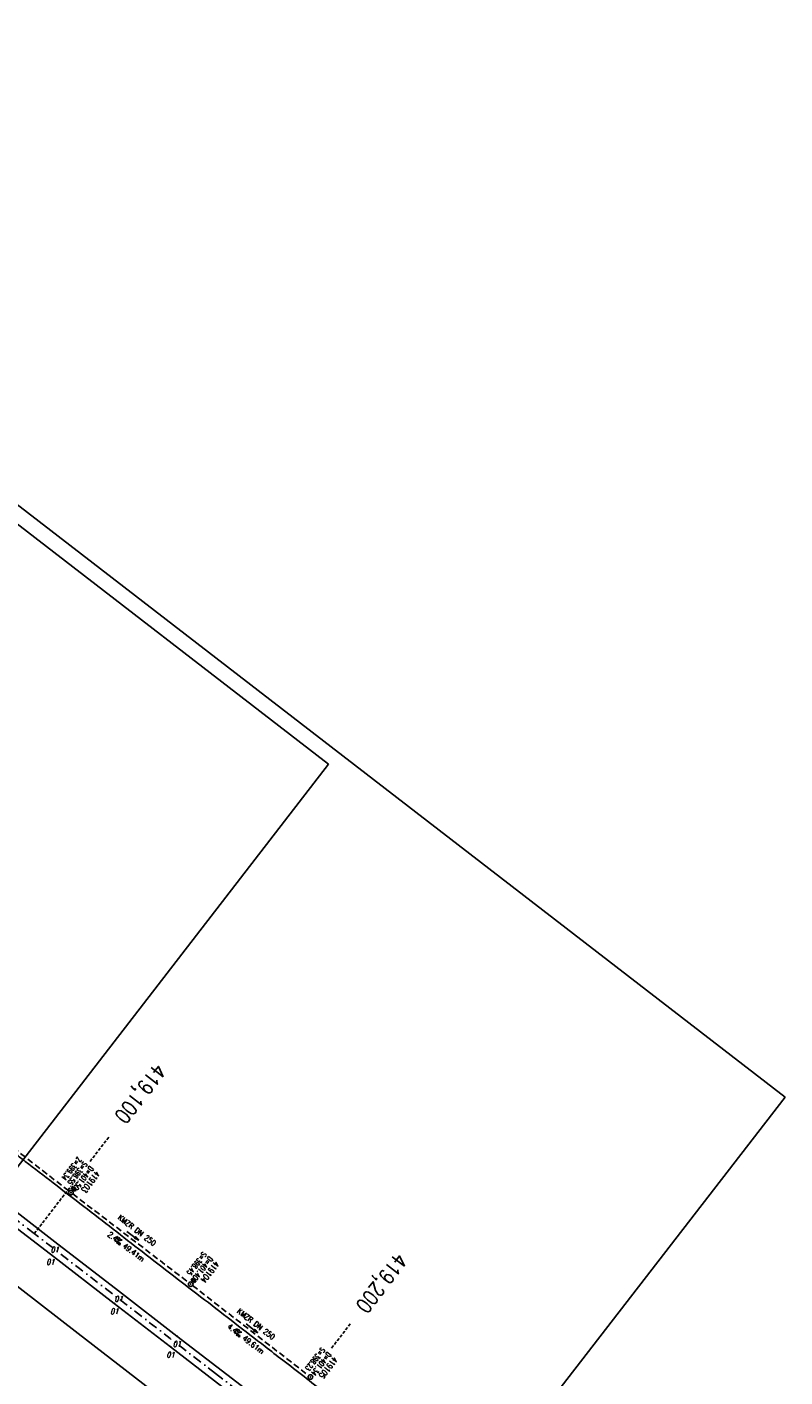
# Model space of a CAD drawing. Extents: x 448814 to 449970, y 436659 to 437685.
# Tile 17 of 18: x 449721 to 449970, y 436900 to 437342. Entities that reach past the tile are written whole.
import ezdxf
from ezdxf.enums import TextEntityAlignment as Align

# ---------------------------------------------------------------- set-up
doc = ezdxf.new("R2010")
doc.units = 0
doc.header["$LTSCALE"] = 2
doc.header["$MEASUREMENT"] = 0
for name, pattern in [('AUSGEZOGEN', [0]), ('GESTRICH-X2', [1.5, 1, -0.5]), ('GESTRICHELT', [0.75, 0.5, -0.25]), ('STRICHPT-X3', [3, 1.5, -0.75, 0, -0.75])]:
    doc.linetypes.add(name, pattern=pattern)
doc.layers.get('0').update_dxf_attribs({"linetype": 'AUSGEZOGEN'})
for name, color, linetype in [('ACHSE', 250, 'STRICHPT-X3'), ('FBR', 8, 'CONTINUOUS'), ('HEKTOM', 250, 'GESTRICHELT'), ('KANAL', 7, 'GESTRICH-X2'), ('PFEIL', 7, 'CONTINUOUS'), ('PKT', 7, 'CONTINUOUS'), ('PKT-CODE', 2, 'CONTINUOUS'), ('Planeinteilung', 6, 'CONTINUOUS'), ('RAHMEN', 250, 'AUSGEZOGEN'), ('SCHACHTNR', 6, 'CONTINUOUS'), ('SCHSYMBOL', 7, 'AUSGEZOGEN'), ('TEXTO', 4, 'CONTINUOUS'), ('TEXTU', 4, 'CONTINUOUS')]:
    doc.layers.add(name, color=color, linetype=linetype)
doc.styles.add('ROMANS', font='romans.shx', dxfattribs={"width": 0.8})

# ---------------------------------------------------------------- blocks, each defined once
blk = doc.blocks.new('GST')
at = {"color": 0}
blk.add_circle((0, 0), 0.75, dxfattribs=at)
blk.add_point((0, 0), dxfattribs=at)
blk = doc.blocks.new('13')
blk.add_lwpolyline([(0.76, 1.22), (-0.75, 1.22), (-0.75, 1.8), (0.76, 1.8)], close=True)
at = {"rotation": 180}
blk.add_blockref('GST', (0, 0), dxfattribs=at)
blk = doc.blocks.new('1135420')
for p, q in [((1135, 420), (0, 420)), ((1135, 297), (1135, 420))]:
    blk.add_line(p, q)
at = {"layer": 'RAHMEN'}
for p, q in [((950, 415), (25, 415)), ((950, 5), (950, 415))]:
    blk.add_line(p, q, dxfattribs=at)
blk = doc.blocks.new('10')
blk.add_blockref('GST', (0, 0))
blk = doc.blocks.new('PROM')
blk.add_line((1.57, 1.82), (0.02, 0.02))
for centre, radius in [((0.32, 1.51), 0.317), ((0.94, 0.29), 0.283), ((1.64, 0.29), 0.283)]:
    blk.add_circle(centre, radius)
blk.add_arc((0.99, 2.68), 1.03, 239.1414, 303.3549)
blk = doc.blocks.new('PFEIL2')
at = {"color": 0}
for p, q in [((0.88, 0), (-2.4, -0.01)), ((0.88, -0.27), (0.88, 0.28)), ((0.88, 0.28), (2.43, 0.01)), ((0.91, 0.27), (0.88, 0.26)), ((0.97, 0.26), (0.88, 0.25)), ((1.02, 0.25), (0.88, 0.23)), ((1.07, 0.24), (0.88, 0.21)), ((1.13, 0.23), (0.88, 0.19)), ((1.18, 0.22), (0.88, 0.17)), ((1.24, 0.21), (0.88, 0.15)), ((1.29, 0.21), (0.88, 0.14)), ((1.34, 0.2), (0.88, 0.12)), ((1.4, 0.19), (0.88, 0.1)), ((1.45, 0.18), (0.88, 0.08)), ((1.51, 0.17), (0.88, 0.06)), ((1.56, 0.16), (0.88, 0.04)), ((1.61, 0.15), (0.88, 0.02)), ((1.67, 0.14), (0.88, 0.01)), ((1.72, 0.13), (0.88, -0.01)), ((1.78, 0.12), (0.88, -0.03)), ((1.83, 0.11), (0.88, -0.05)), ((1.88, 0.1), (0.88, -0.07)), ((1.94, 0.09), (0.88, -0.09)), ((2.05, 0.08), (0.88, -0.12)), ((1.99, 0.08), (0.88, -0.11)), ((2.1, 0.07), (0.88, -0.14)), ((2.15, 0.06), (0.88, -0.16)), ((2.21, 0.05), (0.88, -0.18)), ((2.26, 0.04), (0.88, -0.2)), ((2.32, 0.03), (0.88, -0.22)), ((2.37, 0.02), (0.88, -0.23)), ((2.42, 0.01), (0.88, -0.25)), ((2.43, 0.01), (0.88, -0.27))]:
    blk.add_line(p, q, dxfattribs=at)

msp = doc.modelspace()

# ---------------------------------------------------------------- linework, layer by layer
at = {"layer": 'ACHSE'}
msp.add_lwpolyline([(448957.68, 437538.39, -0.000001), (448981.59, 437519.94, 0.000001), (449011.27, 437497.03, 0), (449049.14, 437467.8, 0), (449090.43, 437435.92, 0.000002), (449130.01, 437405.37, -0.000003), (449169.59, 437374.82, -0.000004), (449209.17, 437344.27, 0.000004), (449248.76, 437313.72), (449327.92, 437252.62), (449426.87, 437176.24), (449506.03, 437115.14), (449624.77, 437023.48), (449723.72, 436947.11, -0.000002), (449783.09, 436901.28, 0.000001), (449842.47, 436855.45, 0.000001), (449856.16, 436844.88, -0.000003)], format="xyb", dxfattribs=at)
at = {"layer": 'FBR'}
msp.add_lwpolyline([(449717.61, 436973.2, 0.000085), (449720.77, 436970.76, 0.000745), (449729.91, 436963.71, -0.00068), (449739.93, 436956, -0.000215), (449749.51, 436948.59, 0.000221), (449759.1, 436941.19, 0.000129), (449769.29, 436933.31, -0.000214), (449779.49, 436925.44, -0.000259), (449789.41, 436917.77, 0.000272), (449799.33, 436910.1, 0.000081), (449805.09, 436905.65, 0.000034), (449819.03, 436894.89, 0.000109), (449827.23, 436888.56, 0.000079), (449838.52, 436879.86, 0.001362), (449849.37, 436871.54, -0.001569), (449858.79, 436864.32, -0.000374), (449864.82, 436859.66, 0.000021), (449866.54, 436858.33, 0.000021)], format="xyb", dxfattribs=at)
at = {"layer": 'FBR', "flags": 128}
for points in [[(449857.37, 436846.44), (449849.95, 436852.2), (449829.51, 436867.92), (449809.88, 436883.07), (449790.02, 436898.44), (449770.45, 436913.53), (449751.35, 436928.31), (449730.42, 436944.44), (449710.56, 436959.78), (449708.72, 436961.2)], [(449845.73, 436831.36), (449835.44, 436839.31), (449818.09, 436852.68), (449797.43, 436868.63), (449778.5, 436883.19), (449759.3, 436898.03), (449738.1, 436914.41), (449719.13, 436929.08), (449703.7, 436941.04), (449697.39, 436945.92)]]:
    msp.add_lwpolyline(points, dxfattribs=at)
at = {"layer": 'FBR'}
msp.add_lwpolyline([(449706.3, 436957.94), (449713.99, 436951.98), (449729.01, 436940.42), (449749.92, 436924.24), (449768.36, 436910.01), (449787.57, 436895.18), (449806.8, 436880.35), (449826.25, 436865.34), (449844.53, 436851.19), (449854.88, 436843.21)], dxfattribs=at)
at = {"layer": 'HEKTOM'}
for p, q in [((449741.99, 436970.76), (449748.16, 436978.75)), ((449723.72, 436947.09), (449735.78, 436962.72)), ((449821.11, 436909.62), (449827.31, 436917.66))]:
    msp.add_line(p, q, dxfattribs=at)
at = {"layer": 'KANAL'}
for p, q in [((449697.91, 436989.94), (449735.12, 436961)), ((449736.31, 436960.12), (449774.38, 436931)), ((449775.56, 436930.09), (449813.56, 436900.59))]:
    msp.add_line(p, q, dxfattribs=at)
at = {"layer": 'PKT'}
for p in [(449730.42, 436944.44), (449729.01, 436940.42), (449749.92, 436924.24), (449751.35, 436928.31), (449770.45, 436913.53), (449768.36, 436910.01)]:
    msp.add_point(p, dxfattribs=at)

# ---------------------------------------------------------------- block references
at = {"layer": 'PFEIL'}
for p, rotation in [((449756, 436946.4), 322.5705), ((449795.04, 436916.05), 322.1695000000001)]:
    msp.add_blockref('PFEIL2', p, dxfattribs=dict(at, rotation=rotation))
at = {"layer": 'Planeinteilung', "linetype": 'Continuous', "rotation": 322.3369009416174}
msp.add_blockref('1135420', (448814.48, 437352.85), dxfattribs=at)
at = {"layer": 'SCHSYMBOL'}
for name, p, rotation in [('13', (449735.72, 436960.58), 322.3365), ('13', (449735.72, 436960.55), 322.3364999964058), ('13', (449774.96, 436930.55), 322.3365), ('10', (449814.15, 436900.12), 322.3365)]:
    msp.add_blockref(name, p, dxfattribs=dict(at, rotation=rotation))
at = {"layer": 'TEXTU'}
for p, rotation in [((449750.13, 436944.52), 322.5705), ((449789.34, 436914.32), 322.1695000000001)]:
    msp.add_blockref('PROM', p, dxfattribs=dict(at, rotation=rotation))

# ---------------------------------------------------------------- texts
at = {"layer": 'HEKTOM', "style": 'ROMANS', "width": 0.8}
for s, p in [('419,100', (449763.35, 437003.33)), ('419,200', (449842.33, 436941.22))]:
    msp.add_text(s, height=5, rotation=232.3365, dxfattribs=at).set_placement(p)
at = {"layer": 'PKT-CODE', "style": 'ROMANS', "oblique": 15, "width": 0.75}
for p in [(449730.41, 436940.94), (449729, 436936.91), (449751.34, 436924.81), (449749.94, 436920.75), (449770.44, 436910.03), (449768.34, 436906.5)]:
    msp.add_text('01', height=1.8, dxfattribs=at).set_placement(p, align=Align.CENTER)
at = {"layer": 'SCHACHTNR', "style": 'ROMANS'}
for s, height, width, p in [('Z=399.34', 1.8, 0.6, (449737.89, 436972.4)), ('S=398.55', 1.8, 0.6, (449739.86, 436970.87)), ('D=401.50', 1.8, 0.6, (449741.86, 436969.34)), ('419103', 2, 0.7, (449743.83, 436967.84)), ('S=398.45', 1.8, 0.6, (449778.92, 436941.32)), ('D=401.40', 1.8, 0.6, (449780.92, 436939.79)), ('419104', 2, 0.7, (449782.89, 436938.26)), ('S=398.23', 1.8, 0.6, (449817.72, 436910)), ('D=401.34', 1.8, 0.6, (449819.72, 436908.47)), ('419105', 2, 0.7, (449821.69, 436906.94))]:
    msp.add_text(s, height=height, rotation=232.3365, dxfattribs=dict(at, width=width)).set_placement(p)
at = {"layer": 'TEXTO', "style": 'ROMANS', "width": 0.75}
for rotation, p in [(322.5705, (449756.79, 436947.48)), (322.1695, (449795.79, 436916.78))]:
    msp.add_text('KMZR DN 250', height=1.8, rotation=rotation, dxfattribs=at).set_placement(p, align=Align.CENTER)
at = {"layer": 'TEXTU', "style": 'ROMANS', "width": 0.75}
for s, rotation, p in [('2.4', 322.5705, (449747.56, 436946.47)), ('49.41m', 322.5705, (449752.5, 436942.69)), ('4.4', 322.1695, (449786.78, 436916.31)), ('49.61m', 322.1695, (449791.72, 436912.47))]:
    msp.add_text(s, height=1.8, rotation=rotation, dxfattribs=at).set_placement(p)

doc.saveas('drawing.dxf')
